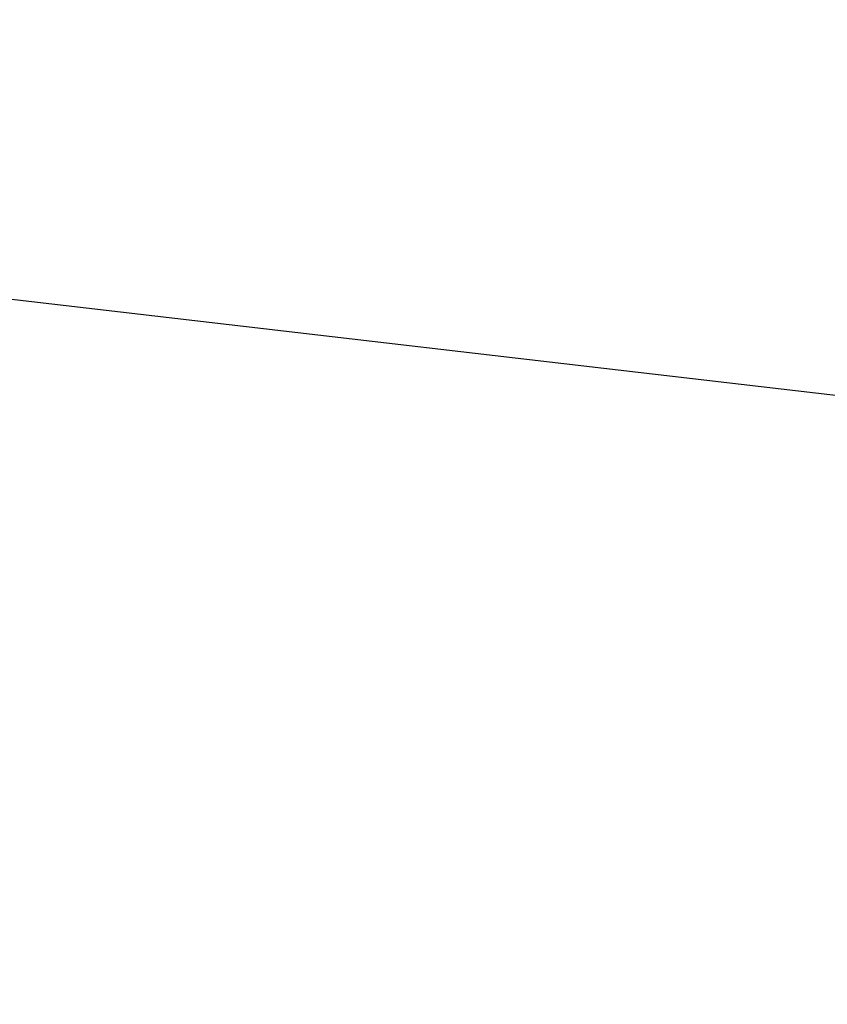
# Model space of a CAD drawing. Extents: x 449544 to 450624, y 436205 to 437134.
# Tile 86 of 114: x 449914 to 449925, y 436703 to 436716. Entities that reach past the tile are written whole.
import ezdxf

# ---------------------------------------------------------------- set-up
doc = ezdxf.new("R2010")
doc.units = 0
doc.header["$LTSCALE"] = 2
doc.header["$MEASUREMENT"] = 0
doc.linetypes.add('AUSGEZOGEN', pattern=[0])
for name, color, linetype in [('FBRTOP', 250, 'AUSGEZOGEN'), ('MULDE', 250, 'AUSGEZOGEN'), ('STROMLTG', 4, 'AUSGEZOGEN')]:
    doc.layers.add(name, color=color, linetype=linetype)

msp = doc.modelspace()

# ---------------------------------------------------------------- linework, layer by layer
at = {"layer": 'FBRTOP', "const_width": 0.5}
msp.add_lwpolyline([(449893.326, 436813.669), (449940.195, 436777.493, -0.000003), (449973.179, 436752.033, -0.000001), (450039.146, 436701.115)], format="xyb", dxfattribs=at)
at = {"layer": 'MULDE'}
for points in [[(450143.571, 436579.484, 0.001601), (450129.95, 436591.152, 0.005029), (450124.228, 436595.925, 0.000355), (450092.306, 436621.969, -0.001694), (450085.624, 436627.451, -0.000318), (450066.787, 436643.03, -0.00056), (450056.125, 436651.881, -0.001975), (450043.967, 436662.077, 0.002162), (450032.861, 436671.384, 0.002515), (450020.252, 436681.752, 0.001531), (449999.396, 436698.618, 0.000823), (449992.155, 436704.419, 0.000256), (449968.879, 436722.981, 0.001908), (449933.345, 436751.066, 0.012893), (449927.964, 436755.067, 0.000412), (449919.382, 436761.099, -0.000223), (449903.501, 436772.252), (449903.501, 436772.252, -0.000085), (449901.695, 436773.522, 0.000008), (449881.807, 436787.512, 0.000889), (449879.634, 436789.035, 0.000268), (449872.421, 436794.065)], [(450125.493, 436597.474, 0.000355), (450093.57, 436623.519, -0.001694), (450086.898, 436628.993, -0.000318), (450068.063, 436644.571, -0.00056), (450057.404, 436653.418, -0.001975), (450045.259, 436663.604, 0.002162), (450034.139, 436672.922, 0.002515), (450021.514, 436683.303, 0.001531), (450000.649, 436700.177, 0.000823), (449993.403, 436705.982, 0.000256), (449970.125, 436724.545, 0.001908), (449934.579, 436752.64, 0.012893), (449929.115, 436756.702, 0.000412), (449920.531, 436762.736, -0.000223), (449904.651, 436773.888), (449904.651, 436773.888, -0.000085), (449902.844, 436775.159, 0.000007), (449883.832, 436788.533, 0.000313)]]:
    msp.add_lwpolyline(points, format="xyb", dxfattribs=at)
at = {"layer": 'STROMLTG'}
msp.add_line((450335.032, 436662.854), (449908.622, 436712.557), dxfattribs=at)

doc.saveas('drawing.dxf')
